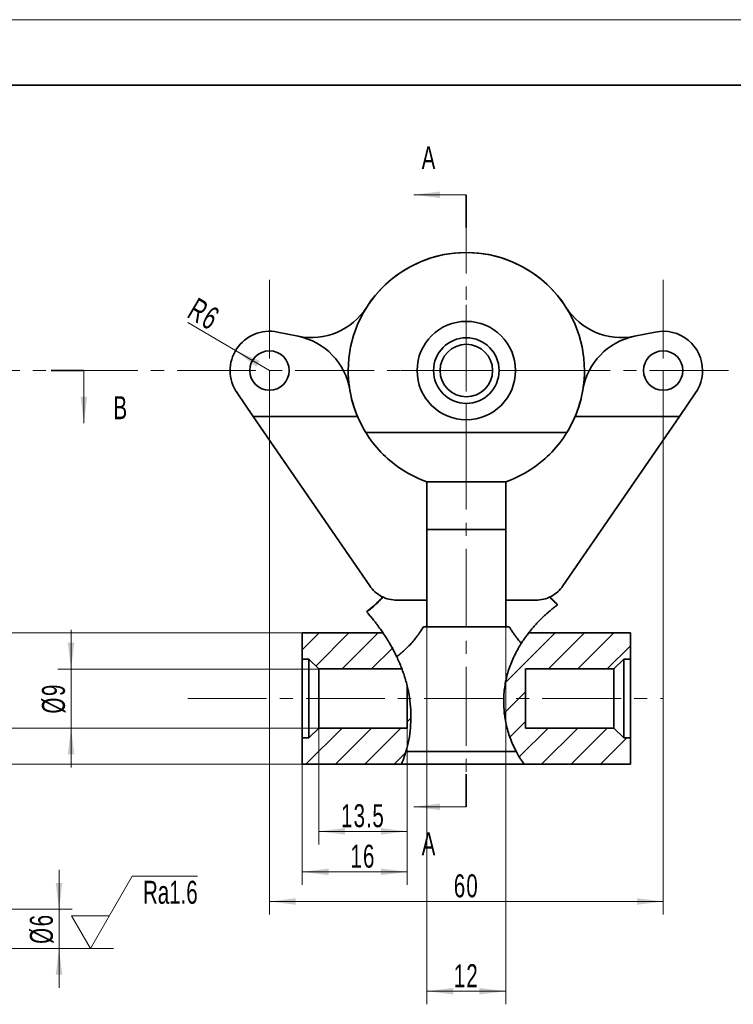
# Model space of a CAD drawing. Header units: millimetres. Extents: x -210 to 320, y -148 to 148.
# Tile 6 of 7: x -9 to 100, y -2 to 148. Entities that reach past the tile are written whole.
import ezdxf
from ezdxf.enums import TextEntityAlignment as Align

# ---------------------------------------------------------------- set-up
doc = ezdxf.new("R2010")
doc.units = ezdxf.units.MM
doc.set_wipeout_variables(frame=1)
doc.linetypes.add('点画线', pattern=[18, 12, -2, 2, -2])
doc.layers.get('0').update_dxf_attribs({"lineweight": 35})
for name, color, linetype, lineweight in [('10', 7, 'Continuous', 18), ('中心线层', 1, '点画线', 18), ('剖面线层', 4, 'Continuous', 18), ('尺寸线层', 3, 'Continuous', 18), ('粗实线层', 7, 'Continuous', 35), ('细实线层', 7, 'Continuous', 18)]:
    doc.layers.add(name, color=color, linetype=linetype, lineweight=lineweight)
doc.styles.add('标准', font='txt', dxfattribs={"width": 0.667})
doc.dimstyles.new('GB_尺寸', dxfattribs={"dimtxt": 3.5, "dimasz": 4, "dimexe": 2, "dimexo": 0, "dimtad": 1, "dimdsep": 46, "dimtxsty": '标准', "dimblk": '_CAXARROW', "dimcen": 0, "dimdle": 6, "dimazin": 2, "dimtfac": 0.707107, "dimtdec": 3, "dimtmove": 2, "dimatfit": 3, "dimfxl": 0, "dimfrac": 2, "dimtolj": 1, "dimtzin": 0, "dimarcsym": 0})

# ---------------------------------------------------------------- blocks, each defined once
blk = doc.blocks.new('$CAXA_FRAME_13B17AC1$')
at = {"layer": '粗实线层'}
blk.add_line((200, 138.5), (-200, 138.5), dxfattribs=at)
at = {"layer": '细实线层'}
blk.add_line((210, 148.5), (-210, 148.5), dxfattribs=at)
blk = doc.blocks.new('SW_CENTERMARKSYMBOL_0_1')
at = {"layer": '10', "color": 0}
for p, q in [((0, 5), (0, 10)), ((0, 0), (0, 2.5)), ((-5, 0), (-10, 0)), ((0, 0), (-2.5, 0)), ((0, 0), (0, -2.5)), ((0, 0), (2.5, 0)), ((5, 0), (10, 0)), ((0, -5), (0, -10))]:
    blk.add_line(p, q, dxfattribs=at)
blk = doc.blocks.new('*X5')
at = {"layer": '尺寸线层'}
for points in [[(-8, 93.31), (-4, 92.81), (-4, 93.81)], [(-8, 0), (-4, -0.5), (-4, 0.5)]]:
    blk.add_hatch(color=0, dxfattribs=at).paths.add_polyline_path(points, flags=0)
at = {"layer": '尺寸线层', "color": 0}
for p, q in [((0, 93.31), (-8, 93.31)), ((0, 0), (-8, 0))]:
    blk.add_line(p, q, dxfattribs=at)
at = {"layer": '尺寸线层', "color": 0, "linetype": 'Continuous', "lineweight": 35}
for p, q in [((0, 93.31), (0, 88.31)), ((0, 5), (0, 0))]:
    blk.add_line(p, q, dxfattribs=at)
at = {"layer": '尺寸线层', "color": 0, "char_height": 3.5, "width": 7, "attachment_point": 5, "line_spacing_factor": 1.15057, "style": '标准'}
for insert in [(-5.66, 98.97), (-5.66, -5.66)]:
    blk.add_mtext('\\T1.1;A', dxfattribs=dict(at, insert=insert))
blk = doc.blocks.new('*X6')
at = {"layer": '尺寸线层'}
blk.add_hatch(color=0, dxfattribs=at).paths.add_polyline_path([(0, -8), (0.5, -4), (-0.5, -4)], flags=0)
at = {"layer": '尺寸线层', "color": 0, "linetype": 'Continuous', "lineweight": 35}
blk.add_line((-5, 0), (0, 0), dxfattribs=at)
at = {"layer": '尺寸线层', "color": 0}
blk.add_line((0, 0), (0, -8), dxfattribs=at)
at = {"layer": '尺寸线层', "color": 0, "insert": (5.66, -5.66), "char_height": 3.5, "width": 7, "attachment_point": 5, "line_spacing_factor": 1.15057, "style": '标准'}
blk.add_mtext('\\T1.1;B', dxfattribs=at)
blk = doc.blocks.new('*X12')
at = {"layer": '尺寸线层', "linetype": 'Continuous'}
for points in [[(-0.79, 49.5), (-0.29, 53.5), (-1.29, 53.5)], [(-0.79, 40.5), (-0.29, 36.5), (-1.29, 36.5)]]:
    blk.add_hatch(color=0, dxfattribs=at).paths.add_polyline_path(points, flags=0)
at = {"layer": '尺寸线层', "color": 0, "linetype": 'Continuous'}
for p, q in [((-0.79, 55.5), (-0.79, 34.5)), ((36.95, 49.5), (-2.79, 49.5)), ((36.95, 40.5), (-2.79, 40.5))]:
    blk.add_line(p, q, dxfattribs=at)
at = {"layer": '尺寸线层', "color": 0, "insert": (-3.41, 45), "char_height": 3.5, "width": 7.9701, "attachment_point": 5, "rotation": 90, "line_spacing_factor": 1.15057, "style": '标准'}
blk.add_mtext('\\T1.1;%%C9', dxfattribs=at)
blk = doc.blocks.new('_CAXARROW')
blk.add_hatch(color=0).paths.add_polyline_path([(0, 0), (-1, 0.125), (-1, -0.125)], flags=0)
blk = doc.blocks.new('*X15')
at = {"layer": '尺寸线层', "linetype": 'Continuous'}
for points in [[(29.45, 14.06), (33.45, 14.56), (33.45, 13.56)], [(89.45, 14.06), (85.45, 14.56), (85.45, 13.56)]]:
    blk.add_hatch(color=0, dxfattribs=at).paths.add_polyline_path(points, flags=0)
at = {"layer": '尺寸线层', "color": 0, "linetype": 'Continuous'}
for p, q in [((29.45, 95), (29.45, 12.06)), ((89.45, 95), (89.45, 12.06)), ((29.45, 14.06), (89.45, 14.06))]:
    blk.add_line(p, q, dxfattribs=at)
at = {"layer": '尺寸线层', "color": 0, "insert": (59.45, 16.42), "char_height": 3.5, "width": 7, "attachment_point": 5, "line_spacing_factor": 1.15057, "style": '标准'}
blk.add_mtext('\\T1.1;60', dxfattribs=at)
blk = doc.blocks.new('*X16')
at = {"layer": '尺寸线层', "linetype": 'Continuous'}
blk.add_hatch(color=0, dxfattribs=at).paths.add_polyline_path([(24.28, 98.05), (27.98, 96.45), (27.47, 95.59)], flags=0)
at = {"layer": '尺寸线层', "color": 0, "linetype": 'Continuous'}
blk.add_line((16.99, 102.35), (29.45, 95), dxfattribs=at)
at = {"layer": '尺寸线层', "color": 0, "linetype": 'Continuous', "insert": (19.46, 103.62), "char_height": 3.5, "width": 7, "attachment_point": 5, "rotation": 329.4917, "line_spacing_factor": 1.15057, "style": '标准'}
blk.add_mtext('\\T1.1;R6', dxfattribs=at)
blk = doc.blocks.new('*X17')
at = {"layer": '尺寸线层', "linetype": 'Continuous'}
for points in [[(-2.62, 12.89), (-3.12, 16.89), (-2.12, 16.89)], [(-2.62, 6.89), (-3.12, 2.89), (-2.12, 2.89)]]:
    blk.add_hatch(color=0, dxfattribs=at).paths.add_polyline_path(points, flags=0)
at = {"layer": '尺寸线层', "color": 0, "linetype": 'Continuous'}
for p, q in [((-2.62, 0.89), (-2.62, 18.89)), ((-23.04, 12.89), (-0.62, 12.89)), ((-23.04, 6.89), (-0.62, 6.89))]:
    blk.add_line(p, q, dxfattribs=at)
at = {"layer": '尺寸线层', "color": 0, "insert": (-5.25, 9.89), "char_height": 3.5, "width": 7.9701, "attachment_point": 5, "rotation": 90, "line_spacing_factor": 1.15057, "style": '标准'}
blk.add_mtext('\\T1.1;%%C6', dxfattribs=at)
blk = doc.blocks.new('*X24')
at = {"layer": '尺寸线层', "linetype": 'Continuous'}
for points in [[(-10.61, 55), (-11.11, 51), (-10.11, 51)], [(-10.61, 35), (-11.11, 39), (-10.11, 39)]]:
    blk.add_hatch(color=0, dxfattribs=at).paths.add_polyline_path(points, flags=0)
at = {"layer": '尺寸线层', "color": 0, "linetype": 'Continuous'}
for p, q in [((34.45, 55), (-12.61, 55)), ((-10.61, 35), (-10.61, 55)), ((34.45, 35), (-12.61, 35))]:
    blk.add_line(p, q, dxfattribs=at)
at = {"layer": '尺寸线层', "color": 0, "insert": (-13.24, 45), "char_height": 3.5, "width": 11.7255, "attachment_point": 5, "rotation": 90, "line_spacing_factor": 1.15057, "style": '标准'}
blk.add_mtext('\\T1.1;%%C20', dxfattribs=at)
blk = doc.blocks.new('*X25')
at = {"layer": '尺寸线层', "linetype": 'Continuous'}
for points in [[(36.95, 24.75), (40.95, 24.25), (40.95, 25.25)], [(50.45, 24.75), (46.45, 24.25), (46.45, 25.25)]]:
    blk.add_hatch(color=0, dxfattribs=at).paths.add_polyline_path(points, flags=0)
at = {"layer": '尺寸线层', "color": 0, "linetype": 'Continuous'}
for p, q in [((36.95, 40.5), (36.95, 22.75)), ((50.45, 40.5), (50.45, 22.75)), ((50.45, 24.75), (36.95, 24.75))]:
    blk.add_line(p, q, dxfattribs=at)
at = {"layer": '尺寸线层', "color": 0, "insert": (43.7, 27.11), "char_height": 3.5, "width": 12.629, "attachment_point": 5, "line_spacing_factor": 1.15057, "style": '标准'}
blk.add_mtext('\\T1.1;13.5', dxfattribs=at)
blk = doc.blocks.new('*X26')
at = {"layer": '尺寸线层', "linetype": 'Continuous'}
for points in [[(34.45, 18.58), (38.45, 19.08), (38.45, 18.08)], [(50.45, 18.58), (46.45, 19.08), (46.45, 18.08)]]:
    blk.add_hatch(color=0, dxfattribs=at).paths.add_polyline_path(points, flags=0)
at = {"layer": '尺寸线层', "color": 0, "linetype": 'Continuous'}
for p, q in [((34.45, 45), (34.45, 16.58)), ((50.45, 45), (50.45, 16.58)), ((34.45, 18.58), (50.45, 18.58))]:
    blk.add_line(p, q, dxfattribs=at)
at = {"layer": '尺寸线层', "color": 0, "insert": (43.7, 20.94), "char_height": 3.5, "width": 7, "attachment_point": 5, "line_spacing_factor": 1.15057, "style": '标准'}
blk.add_mtext('\\T1.1;16', dxfattribs=at)
blk = doc.blocks.new('*X39')
at = {"layer": '尺寸线层', "linetype": 'Continuous'}
for points in [[(53.45, 0.38), (57.45, 0.88), (57.45, -0.12)], [(65.45, 0.38), (61.45, 0.88), (61.45, -0.12)]]:
    blk.add_hatch(color=0, dxfattribs=at).paths.add_polyline_path(points, flags=0)
at = {"layer": '尺寸线层', "color": 0, "linetype": 'Continuous'}
for p, q in [((53.45, 55.99), (53.45, -1.62)), ((65.45, 55.99), (65.45, -1.62)), ((53.45, 0.38), (65.45, 0.38))]:
    blk.add_line(p, q, dxfattribs=at)
at = {"layer": '尺寸线层', "color": 0, "insert": (59.45, 2.74), "char_height": 3.5, "width": 7, "attachment_point": 5, "line_spacing_factor": 1.15057, "style": '标准'}
blk.add_mtext('\\T1.1;12', dxfattribs=at)
blk = doc.blocks.new('*X46')
at = {"layer": '尺寸线层', "color": 0, "linetype": 'Continuous'}
for p, q in [((0, 0), (6.35, 11)), ((6.35, 11), (16.32, 11)), ((0, 0), (-2.89, 5)), ((-2.89, 5), (2.89, 5))]:
    blk.add_line(p, q, dxfattribs=at)
at = {"layer": '尺寸线层', "color": 0, "linetype": 'Continuous', "lineweight": -2}
blk.add_line((-2.79, 0), (3.5, 0), dxfattribs=at)
at = {"layer": '尺寸线层', "color": 0, "style": '标准', "width": 0.667}
blk.add_text('Ra1.6', height=3.5, dxfattribs=at).set_placement((12.18, 8.57), align=Align.MIDDLE_CENTER)
blk = doc.blocks.new('*X47')
at = {"layer": '尺寸线层', "color": 0, "linetype": 'Continuous'}
for p, q in [((0, 0), (6.35, 11)), ((6.35, 11), (16.32, 11)), ((0, 0), (-2.89, 5)), ((-2.89, 5), (2.89, 5))]:
    blk.add_line(p, q, dxfattribs=at)
at = {"layer": '尺寸线层', "color": 0, "linetype": 'Continuous', "lineweight": -2}
blk.add_line((37.82, 0), (-3.5, 0), dxfattribs=at)
at = {"layer": '尺寸线层', "color": 0, "style": '标准', "width": 0.667}
blk.add_text('Ra1.6', height=3.5, dxfattribs=at).set_placement((12.18, 8.57), align=Align.MIDDLE_CENTER)

msp = doc.modelspace()

# ---------------------------------------------------------------- hatches: boundary and pattern name
at = {"layer": '剖面线层'}
h = msp.add_hatch(dxfattribs=at)
h.set_pattern_fill('ANSI31', color=256, style=0, pattern_type=0)
edge = h.paths.add_edge_path(flags=0)
edge.add_line((34.448, 55.004), (34.448, 51.004))
edge.add_line((34.448, 51.004), (35.448, 51.004))
edge.add_line((35.448, 51.004), (36.948, 49.504))
edge.add_line((36.948, 49.504), (49.636, 49.504))
edge.add_spline(control_points=[(49.636, 49.504), (48.914, 51.417), (47.929, 53.272), (46.758, 55.004)], knot_values=[0, 0, 0, 0, 6.221836, 6.221836, 6.221836, 6.221836], weights=[1, 1, 1, 1], degree=3, periodic=0)
edge.add_line((46.758, 55.004), (34.448, 55.004))
h = msp.add_hatch(dxfattribs=at)
h.set_pattern_fill('ANSI31', color=256, style=0, pattern_type=0)
edge = h.paths.add_edge_path(flags=0)
edge.add_line((84.448, 55.004), (68.948, 55.004))
edge.add_spline(control_points=[(68.948, 55.004), (67.822, 53.552), (63.952, 46.965), (65.044, 39.482), (68.235, 35.004)], knot_values=[0, 0, 0, 0, 5.1728537, 21.5342786, 21.5342786, 21.5342786, 21.5342786], weights=[1, 1, 1, 1, 1], degree=3, periodic=0)
edge.add_line((68.235, 35.004), (84.448, 35.004))
edge.add_line((84.448, 35.004), (84.448, 39.004))
edge.add_line((84.448, 39.004), (83.448, 39.004))
edge.add_line((83.448, 39.004), (81.948, 40.504))
edge.add_line((81.948, 40.504), (68.448, 40.504))
edge.add_line((68.448, 40.504), (68.448, 49.504))
edge.add_line((68.448, 49.504), (81.948, 49.504))
edge.add_line((81.948, 49.504), (83.448, 51.004))
edge.add_line((83.448, 51.004), (84.448, 51.004))
edge.add_line((84.448, 51.004), (84.448, 55.004))
h = msp.add_hatch(dxfattribs=at)
h.set_pattern_fill('ANSI31', color=256, style=0, pattern_type=0)
edge = h.paths.add_edge_path(flags=0)
edge.add_spline(control_points=[(49.543, 35.004), (51.068, 38.411), (51.441, 42.696), (50.452, 46.856), (50.448, 46.871)], knot_values=[0, 0, 0, 0, 12.0678417, 12.1105341, 12.1105341, 12.1105341, 12.1105341], weights=[1, 1, 1, 1, 1], degree=3, periodic=0)
edge.add_line((50.448, 46.871), (50.448, 40.504))
edge.add_line((50.448, 40.504), (36.948, 40.504))
edge.add_line((36.948, 40.504), (35.448, 39.004))
edge.add_line((35.448, 39.004), (34.448, 39.004))
edge.add_line((34.448, 39.004), (34.448, 35.004))
edge.add_line((34.448, 35.004), (49.543, 35.004))
at = {"layer": '粗实线层'}
h = msp.add_hatch(dxfattribs=at)
h.set_pattern_fill('ANSI31', color=256, style=0, pattern_type=0)
edge = h.paths.add_edge_path(flags=0)
edge.add_spline(control_points=[(68.948, 55.004), (69.578, 55.815), (70.789, 57.313), (72.88, 58.929), (73.041, 59.053), (73.208, 59.178), (73.382, 59.305)], knot_values=[0, 0, 0, 0, 5.7600451, 5.7600451, 5.7600451, 6.1980427, 6.1980427, 6.1980427, 6.1980427], weights=[1, 1, 1, 1, 1, 1, 1], degree=3, periodic=0)
edge.add_line((73.382, 59.305), (73.382, 59.305))
edge.add_spline(control_points=[(73.382, 59.305), (73.382, 59.305), (73.124, 59.121), (72.745, 58.823), (72.593, 58.704), (72.418, 58.564), (72.213, 58.392), (71.987, 58.202), (71.722, 57.974), (71.382, 57.659), (71.25, 57.537), (71.105, 57.399), (70.945, 57.242), (70.783, 57.084), (70.602, 56.902), (70.414, 56.705), (70.275, 56.559), (70.129, 56.402), (69.99, 56.247), (69.85, 56.093), (69.713, 55.937), (69.587, 55.788), (69.382, 55.548), (69.197, 55.321), (69.034, 55.113), (68.716, 54.709), (68.463, 54.36), (68.246, 54.045), (68.092, 53.821), (67.955, 53.613), (67.831, 53.418)], knot_values=[0, 0, 0, 0, 2.4543506, 2.4543506, 2.4543506, 3.4278975, 3.4278975, 3.4278975, 4.5035893, 4.5035893, 4.5035893, 4.9179811, 4.9179811, 4.9179811, 5.3396295, 5.3396295, 5.3396295, 5.6502541, 5.6502541, 5.6502541, 5.9593571, 5.9593571, 5.9593571, 6.4615815, 6.4615815, 6.4615815, 7.441914, 7.441914, 7.441914, 8.1380244, 8.1380244, 8.1380244, 8.1380244], weights=[1, 1, 1, 1, 1, 1, 1, 1, 1, 1, 1, 1, 1, 1, 1, 1, 1, 1, 1, 1, 1, 1, 1, 1, 1, 1, 1, 1, 1, 1, 1], degree=3, periodic=0)
edge.add_spline(control_points=[(67.831, 53.418), (67.707, 53.224), (67.584, 53.023), (67.461, 52.813), (67.282, 52.508), (67.103, 52.184), (66.929, 51.842), (66.58, 51.158), (66.253, 50.403), (65.989, 49.627), (65.725, 48.852), (65.519, 48.052), (65.379, 47.249), (64.864, 44.318), (65.185, 41.296), (66.329, 38.471), (66.541, 37.946), (66.784, 37.425), (67.056, 36.911)], knot_values=[0, 0, 0, 0, 0.828015, 0.828015, 0.828015, 2.0274864, 2.0274864, 2.0274864, 4.43022, 4.43022, 4.43022, 6.8324573, 6.8324573, 6.8324573, 15.7197199, 15.7197199, 15.7197199, 17.3501198, 17.3501198, 17.3501198, 17.3501198], weights=[1, 1, 1, 1, 1, 1, 1, 1, 1, 1, 1, 1, 1, 1, 1, 1, 1, 1, 1], degree=3, periodic=0)
edge.add_spline(control_points=[(67.056, 36.911), (67.376, 36.309), (67.68, 35.824), (67.896, 35.498), (68.108, 35.177), (68.235, 35.004), (68.235, 35.004)], knot_values=[0, 0, 0, 0, 1.1305394, 1.1305394, 1.1305394, 2.2436246, 2.2436246, 2.2436246, 2.2436246], weights=[1, 1, 1, 1, 1, 1, 1], degree=3, periodic=0)
edge.add_spline(control_points=[(68.235, 35.004), (65.044, 39.482), (63.952, 46.965), (67.822, 53.552), (68.948, 55.004)], knot_values=[0, 0, 0, 0, 16.3614248, 21.5342786, 21.5342786, 21.5342786, 21.5342786], weights=[1, 1, 1, 1, 1], degree=3, periodic=0)
h = msp.add_hatch(dxfattribs=at)
h.set_pattern_fill('ANSI31', color=256, style=0, pattern_type=0)
edge = h.paths.add_edge_path(flags=0)
edge.add_spline(control_points=[(44.228, 58.242), (45.445, 56.884), (46.29, 55.695), (46.758, 55.004)], knot_values=[0, 0, 0, 0, 4.1120037, 4.1120037, 4.1120037, 4.1120037], weights=[1, 1, 1, 1], degree=3, periodic=0)
edge.add_spline(control_points=[(46.758, 55.004), (47.929, 53.272), (48.914, 51.417), (49.636, 49.504)], knot_values=[0, 0, 0, 0, 6.221836, 6.221836, 6.221836, 6.221836], weights=[1, 1, 1, 1], degree=3, periodic=0)
edge.add_spline(control_points=[(49.636, 49.504), (49.636, 49.504), (49.64, 49.495), (49.646, 49.477), (49.668, 49.42), (49.723, 49.273), (49.802, 49.051), (49.882, 48.823), (49.989, 48.511), (50.102, 48.142), (50.215, 47.774), (50.337, 47.339), (50.448, 46.871)], knot_values=[0, 0, 0, 0, 0.2589867, 0.2589867, 0.2589867, 1.0794688, 1.0794688, 1.0794688, 1.9189215, 1.9189215, 1.9189215, 2.7573866, 2.7573866, 2.7573866, 2.7573866], weights=[1, 1, 1, 1, 1, 1, 1, 1, 1, 1, 1, 1, 1], degree=3, periodic=0)
edge.add_line((50.448, 46.871), (50.448, 46.871))
edge.add_spline(control_points=[(50.448, 46.871), (50.452, 46.856), (51.441, 42.696), (51.068, 38.411), (49.543, 35.004)], knot_values=[0, 0, 0, 0, 0.0426924, 12.1105341, 12.1105341, 12.1105341, 12.1105341], weights=[1, 1, 1, 1, 1], degree=3, periodic=0)
edge.add_spline(control_points=[(49.543, 35.004), (49.543, 35.004), (49.627, 35.183), (49.763, 35.521), (49.894, 35.844), (50.072, 36.318), (50.25, 36.911)], knot_values=[0, 0, 0, 0, 1.0435194, 1.0435194, 1.0435194, 2.035191, 2.035191, 2.035191, 2.035191], weights=[1, 1, 1, 1, 1, 1, 1], degree=3, periodic=0)
edge.add_spline(control_points=[(50.25, 36.911), (51.218, 40.136), (51.239, 43.541), (50.454, 46.845), (50.237, 47.762), (49.952, 48.675), (49.615, 49.561), (49.376, 50.187), (49.112, 50.801), (48.838, 51.378)], knot_values=[0, 0, 0, 0, 10.1294333, 10.1294333, 10.1294333, 12.9095124, 12.9095124, 12.9095124, 14.8733801, 14.8733801, 14.8733801, 14.8733801], weights=[1, 1, 1, 1, 1, 1, 1, 1, 1, 1], degree=3, periodic=0)
edge.add_spline(control_points=[(48.838, 51.378), (48.7, 51.668), (48.54, 51.99), (48.354, 52.343), (48.19, 52.656), (48.003, 52.996), (47.79, 53.361), (47.617, 53.659), (47.422, 53.981), (47.213, 54.309), (47.058, 54.554), (46.891, 54.808), (46.726, 55.051), (46.56, 55.295), (46.393, 55.533), (46.237, 55.748), (46.036, 56.027), (45.849, 56.276), (45.683, 56.492), (45.406, 56.851), (45.176, 57.134), (44.986, 57.363), (44.657, 57.759), (44.432, 58.012), (44.316, 58.143), (44.259, 58.207), (44.228, 58.242), (44.228, 58.242)], knot_values=[0, 0, 0, 0, 0.9672061, 0.9672061, 0.9672061, 1.8233024, 1.8233024, 1.8233024, 2.5235193, 2.5235193, 2.5235193, 3.0449991, 3.0449991, 3.0449991, 3.5677406, 3.5677406, 3.5677406, 4.2456086, 4.2456086, 4.2456086, 5.3766636, 5.3766636, 5.3766636, 7.3396698, 7.3396698, 7.3396698, 8.2961472, 8.2961472, 8.2961472, 8.2961472], weights=[1, 1, 1, 1, 1, 1, 1, 1, 1, 1, 1, 1, 1, 1, 1, 1, 1, 1, 1, 1, 1, 1, 1, 1, 1, 1, 1, 1], degree=3, periodic=0)
edge.add_line((44.228, 58.242), (44.228, 58.242))

# ---------------------------------------------------------------- linework, layer by layer
at = {"layer": '中心线层'}
for p, q in [((59.448, 121.809), (59.448, 28.495)), ((29.448, 108.841), (29.448, 81.167)), ((89.448, 108.841), (89.448, 81.167)), ((189.381, 95.004), (-146.558, 95.004)), ((17.019, 45.004), (89.394, 45.004))]:
    msp.add_line(p, q, dxfattribs=at)
at = {"layer": '粗实线层'}
for p, q in [((33.823, 100.234), (30.648, 100.883)), ((88.248, 100.883), (85.073, 100.234)), ((24.504, 91.604), (26.984, 87.998)), ((91.913, 87.998), (94.392, 91.604)), ((42.868, 87.998), (26.984, 87.998)), ((26.984, 87.998), (44.743, 62.171)), ((91.913, 87.998), (74.154, 62.171)), ((91.913, 87.998), (76.029, 87.998)), ((74.782, 85.576), (44.115, 85.576)), ((53.448, 60.004), (53.448, 78.033)), ((53.448, 78.033), (65.448, 78.033)), ((65.448, 78.033), (65.448, 60.004)), ((53.448, 70.792), (65.448, 70.792)), ((53.448, 60.004), (48.863, 60.004)), ((53.448, 59.946), (53.448, 55.992)), ((70.034, 60.004), (65.448, 60.004)), ((65.448, 59.946), (65.448, 55.992)), ((65.999, 55.942), (52.898, 55.942)), ((34.448, 55.004), (46.758, 55.004)), ((34.448, 51.004), (34.448, 55.004)), ((84.448, 55.004), (68.948, 55.004)), ((84.448, 55.004), (84.448, 51.004)), ((34.448, 51.004), (35.448, 51.004)), ((34.448, 51.004), (34.448, 39.004)), ((35.448, 51.004), (35.448, 39.004)), ((35.448, 51.004), (36.948, 49.504)), ((83.448, 51.004), (81.948, 49.504)), ((84.448, 51.004), (83.448, 51.004)), ((83.448, 39.004), (83.448, 51.004)), ((84.448, 39.004), (84.448, 51.004)), ((36.948, 49.504), (36.948, 40.504)), ((36.948, 49.504), (49.636, 49.504)), ((81.948, 49.504), (68.448, 49.504)), ((68.448, 49.504), (68.448, 40.504)), ((81.948, 40.504), (81.948, 49.504)), ((50.448, 46.871), (50.448, 40.504)), ((36.948, 40.504), (35.448, 39.004)), ((50.448, 40.504), (36.948, 40.504)), ((68.448, 40.504), (81.948, 40.504)), ((81.948, 40.504), (83.448, 39.004)), ((35.448, 39.004), (34.448, 39.004)), ((34.448, 35.004), (34.448, 39.004)), ((83.448, 39.004), (84.448, 39.004)), ((84.448, 39.004), (84.448, 35.004)), ((67.056, 36.911), (50.25, 36.911)), ((49.543, 35.004), (34.448, 35.004)), ((68.235, 35.004), (49.543, 35.004)), ((84.448, 35.004), (68.235, 35.004))]:
    msp.add_line(p, q, dxfattribs=at)
for radius in [7.5, 5, 4]:
    msp.add_circle((59.448, 95.004), radius, dxfattribs=at)
for centre, radius, start, end in [((59.448, 95.004), 18, 0, 180), ((59.448, 95.004), 18, 32.46179, 147.53821), ((35.823, 110.032), 10, 258.46304, 327.53821), ((83.073, 110.032), 10, 212.46179, 281.53696), ((29.448, 95.004), 6, 78.46304, 214.5127), ((89.448, 95.004), 6, 0, 101.53696), ((31.823, 90.437), 10, 9.38787, 78.46304), ((87.073, 90.437), 10, 101.53696, 170.61213), ((29.448, 95.004), 3, 0, 180), ((89.448, 95.004), 3, 0, 180), ((29.448, 95.004), 3, 180, 0), ((59.448, 95.004), 18, 180, 211.58569), ((59.448, 95.004), 18, 328.41431, 360), ((89.448, 95.004), 3, 180, 360), ((89.448, 95.004), 6, 325.4873, 0), ((59.448, 95.004), 18, 189.38787, 202.90518), ((59.448, 95.004), 18, 337.09482, 350.61213)]:
    msp.add_arc(centre, radius, start, end, dxfattribs=at)
for points, knots in [([(53.448, 78.033), (52.306, 78.437), (51.181, 78.966), (49.042, 80.264), (48.028, 81.033), (46.187, 82.768), (45.358, 83.733), (43.935, 85.79), (43.339, 86.882), (42.868, 87.998)], [0, 0, 0, 0, 3.73864, 3.73864, 7.4772799, 7.4772799, 11.2159199, 11.2159199, 14.9545598, 14.9545598, 14.9545598, 14.9545598]), ([(76.029, 87.998), (75.558, 86.882), (74.962, 85.79), (73.538, 83.733), (72.71, 82.768), (70.868, 81.033), (69.855, 80.264), (67.716, 78.966), (66.59, 78.437), (65.448, 78.033)], [0, 0, 0, 0, 3.73864, 3.73864, 7.4772799, 7.4772799, 11.2159199, 11.2159199, 14.9545598, 14.9545598, 14.9545598, 14.9545598]), ([(44.743, 62.171), (44.963, 61.851), (45.227, 61.548), (45.831, 61.007), (46.171, 60.77), (46.9, 60.387), (47.288, 60.241), (48.076, 60.05), (48.475, 60.004), (48.863, 60.004)], [0, 0, 0, 0, 1.2097902, 1.2097902, 2.4195804, 2.4195804, 3.6293706, 3.6293706, 4.8391608, 4.8391608, 4.8391608, 4.8391608]), ([(70.034, 60.004), (70.422, 60.004), (70.821, 60.05), (71.609, 60.241), (71.997, 60.387), (72.726, 60.77), (73.066, 61.007), (73.67, 61.548), (73.934, 61.851), (74.154, 62.171)], [0, 0, 0, 0, 1.2097902, 1.2097902, 2.4195804, 2.4195804, 3.6293706, 3.6293706, 4.8391608, 4.8391608, 4.8391608, 4.8391608]), ([(44.228, 58.242), (44.615, 58.547), (45.382, 59.15), (46.098, 59.858), (46.517, 60.301), (46.656, 60.46), (46.702, 60.512)], [0, 0, 0, 0, 1.3060254, 2.5875537, 3.108537, 3.3626693, 3.3626693, 3.3626693, 3.3626693]), ([(46.743, 60.485), (46.551, 60.27), (46.093, 59.759), (45.262, 58.96), (44.511, 58.409), (44.249, 58.217)], [0, 0, 0, 0, 1.086639, 2.5780646, 3.3799828, 3.3799828, 3.3799828, 3.3799828]), ([(73.35, 59.281), (73.132, 59.474), (72.622, 59.925), (72.301, 60.296), (72.117, 60.508)], [0, 0, 0, 0, 0.7427638, 1.7414996, 1.7414996, 1.7414996, 1.7414996]), ([(72.175, 60.533), (72.178, 60.529), (72.315, 60.369), (72.691, 59.965), (73.13, 59.545), (73.382, 59.305)], [0, 0, 0, 0, 0.0182847, 0.744731, 1.7228951, 1.7228951, 1.7228951, 1.7228951]), ([(73.326, 59.264), (73.29, 59.238), (73.174, 59.153), (72.811, 58.88), (72.323, 58.488), (71.855, 58.088), (71.437, 57.714), (70.96, 57.262), (70.47, 56.769), (69.986, 56.247), (69.495, 55.687), (69.021, 55.105), (68.592, 54.537), (68.187, 53.966), (67.962, 53.62), (67.831, 53.418)], [0, 0, 0, 0, 0.6090534, 1.9416166, 2.9920706, 3.5664229, 4.14996, 4.5984468, 5.0513469, 5.386871, 5.7216002, 6.2629805, 6.7849562, 7.3187216, 8.0693389, 8.0693389, 8.0693389, 8.0693389]), ([(48.838, 51.378), (48.688, 51.686), (48.404, 52.267), (47.927, 53.134), (47.521, 53.817), (47.17, 54.383), (46.725, 55.06), (46.178, 55.838), (45.696, 56.479), (45.293, 56.99), (44.903, 57.466), (44.555, 57.873), (44.326, 58.132), (44.294, 58.168), (44.286, 58.176)], [0, 0, 0, 0, 1.0355437, 1.9553531, 2.3274341, 2.7082413, 3.2681425, 3.8291614, 4.555785, 5.1541836, 5.7678062, 6.8003425, 7.8613578, 8.2084261, 8.2084261, 8.2084261, 8.2084261]), ([(52.898, 55.942), (52.839, 55.843), (52.715, 55.636), (52.513, 55.312), (52.285, 54.967), (52.021, 54.59), (51.76, 54.241), (51.393, 53.78), (50.891, 53.211), (50.234, 52.573), (49.633, 52.039), (49.26, 51.724), (48.993, 51.504), (48.889, 51.42), (48.838, 51.378)], [0, 0, 0, 0, 0.4343383, 0.9097593, 1.4159444, 1.9435485, 2.5420391, 2.9123413, 3.8816654, 4.8597645, 5.3586742, 5.8490039, 5.9988908, 6.1484621, 6.1484621, 6.1484621, 6.1484621]), ([(52.898, 55.942), (52.943, 55.943), (53.033, 55.944), (53.17, 55.954), (53.309, 55.969), (53.402, 55.985), (53.448, 55.992)], [0, 0, 0, 0, 0.13390353, 0.2705411, 0.41034026, 0.55370486, 0.55370486, 0.55370486, 0.55370486]), ([(65.448, 55.992), (65.495, 55.985), (65.588, 55.969), (65.727, 55.954), (65.864, 55.944), (65.954, 55.943), (65.999, 55.942)], [0, 0, 0, 0, 0.1433646, 0.28316376, 0.41980133, 0.55370486, 0.55370486, 0.55370486, 0.55370486]), ([(67.831, 53.418), (67.783, 53.47), (67.685, 53.579), (67.539, 53.747), (67.367, 53.951), (67.137, 54.241), (66.845, 54.63), (66.534, 55.08), (66.248, 55.524), (66.079, 55.808), (65.999, 55.942)], [0, 0, 0, 0, 0.1831956, 0.3816891, 0.5971937, 0.9185538, 1.4379785, 2.0447309, 2.6137339, 3.124711, 3.124711, 3.124711, 3.124711]), ([(67.831, 53.418), (67.669, 53.164), (67.508, 52.898), (67.185, 52.332), (67.024, 52.034), (66.555, 51.095), (66.262, 50.416), (65.777, 49.018), (65.582, 48.3), (65.297, 46.853), (65.206, 46.125), (65.085, 43.958), (65.202, 42.525), (65.667, 40.399), (65.871, 39.694), (66.256, 38.642), (66.398, 38.292), (66.707, 37.598), (66.875, 37.253), (67.056, 36.911)], [0, 0, 0, 0, 1.0840529, 1.0840529, 2.1681059, 2.1681059, 4.3362117, 4.3362117, 6.5043176, 6.5043176, 8.6724234, 8.6724234, 13.0086351, 13.0086351, 15.176741, 15.176741, 16.2607939, 16.2607939, 17.3448468, 17.3448468, 17.3448468, 17.3448468]), ([(50.25, 36.911), (50.61, 38.111), (50.827, 39.316), (51.035, 41.739), (51.025, 42.957), (50.841, 44.793), (50.751, 45.406), (50.513, 46.633), (50.364, 47.248), (50.01, 48.466), (49.804, 49.07), (49.348, 50.253), (49.097, 50.831), (48.838, 51.378)], [0, 0, 0, 0, 3.7167664, 3.7167664, 7.4335327, 7.4335327, 9.2919159, 9.2919159, 11.1502991, 11.1502991, 13.0086823, 13.0086823, 14.8670655, 14.8670655, 14.8670655, 14.8670655]), ([(49.543, 35.004), (49.543, 35.004), (49.621, 35.169), (49.819, 35.66), (49.898, 35.861), (50.067, 36.332), (50.158, 36.603), (50.25, 36.911)], [0, 0, 0, 0, 1.0175711, 1.0175711, 1.5263567, 1.5263567, 2.0351422, 2.0351422, 2.0351422, 2.0351422]), ([(67.056, 36.911), (67.217, 36.608), (67.37, 36.341), (67.653, 35.872), (67.782, 35.671), (68.109, 35.175), (68.235, 35.004), (68.235, 35.004)], [0, 0, 0, 0, 0.5608933, 0.5608933, 1.1217865, 1.1217865, 2.243573, 2.243573, 2.243573, 2.243573])]:
    msp.add_open_spline(points, degree=3, knots=knots, dxfattribs=at)

# ---------------------------------------------------------------- block references
at = {"layer": '中心线层'}
msp.add_blockref('SW_CENTERMARKSYMBOL_0_1', (59.448, 95.004), dxfattribs=at)
at = {"layer": '尺寸线层'}
for name, p in [('*X5', (59.448, 28.495)), ('*X6', (1.162, 95.004)), ('*X47', (-40.612, 40.504))]:
    msp.add_blockref(name, p, dxfattribs=at)
at = {"layer": '粗实线层'}
msp.add_blockref('$CAXA_FRAME_13B17AC1$', (0, 0), dxfattribs=at)

# ---------------------------------------------------------------- dimensions: what is measured, and where the dimension line sits
at = {"layer": '尺寸线层'}
dim = msp.add_radius_dim(center=(29.448, 95.004), mpoint=(24.279, 98.05), dimstyle='GB_尺寸', override={"dimscale": 1, "dimpost": 'R<>', "dimsah": 1, "dimtfill": 1, "dimtzin": 0}, dxfattribs=at)
dim.commit()
dim.dimension.update_dxf_attribs({"geometry": '*X16', "text_midpoint": (18.264, 101.594)})
for base, p1, p2, picture, middle in [((89.448, 14.059), (29.448, 95.004), (89.448, 95.004), '*X15', (59.448, 16.416)), ((65.448, 0.382), (53.448, 55.992), (65.448, 55.992), '*X39', (59.448, 2.738)), ((36.948, 24.754), (50.448, 40.504), (36.948, 40.504), '*X25', (43.698, 27.11))]:
    dim = msp.add_linear_dim(base=base, p1=p1, p2=p2, dimstyle='GB_尺寸', override={"dimscale": 1, "dimsah": 1, "dimtfill": 1, "dimtzin": 0}, dxfattribs=at)
    dim.commit()
    dim.dimension.update_dxf_attribs({"geometry": picture, "text_midpoint": middle})
for base, p1, p2, picture, middle in [((-10.614, 55.004), (34.448, 35.004), (34.448, 55.004), '*X24', (-13.235, 45.004)), ((-0.788, 40.504), (36.948, 49.504), (36.948, 40.504), '*X12', (-3.409, 45.004)), ((-2.625, 12.894), (-23.045, 6.894), (-23.045, 12.894), '*X17', (-5.246, 9.894))]:
    dim = msp.add_linear_dim(base=base, p1=p1, p2=p2, angle=90, dimstyle='GB_尺寸', override={"dimscale": 1, "dimpost": '%%C<>', "dimsah": 1, "dimtfac": 1, "dimtfill": 1, "dimtzin": 0}, dxfattribs=at)
    dim.commit()
    dim.dimension.update_dxf_attribs({"geometry": picture, "text_midpoint": middle})
dim = msp.add_linear_dim(base=(50.448, 18.582), p1=(34.448, 45.004), p2=(50.448, 45.004), dimstyle='GB_尺寸', override={"dimscale": 1, "dimsah": 1, "dimtfill": 1, "dimtzin": 0}, dxfattribs=at)
dim.commit()
dim.dimension.update_dxf_attribs({"geometry": '*X26', "text_midpoint": (43.698, 20.938), "dimtype": 160})

# ---------------------------------------------------------------- next in the draw order: wipeouts: each hides what was drawn before it
msp.add_wipeout([(2.162, 6.894), (5.048, 11.894), (5.048, 11.894), (-0.725, 11.894), (-0.725, 11.894)]).dxf.layer = '尺寸线层'

# ---------------------------------------------------------------- next in the draw order: block references
msp.add_blockref('*X46', (2.162, 6.894), dxfattribs=at)

doc.saveas('drawing.dxf')
